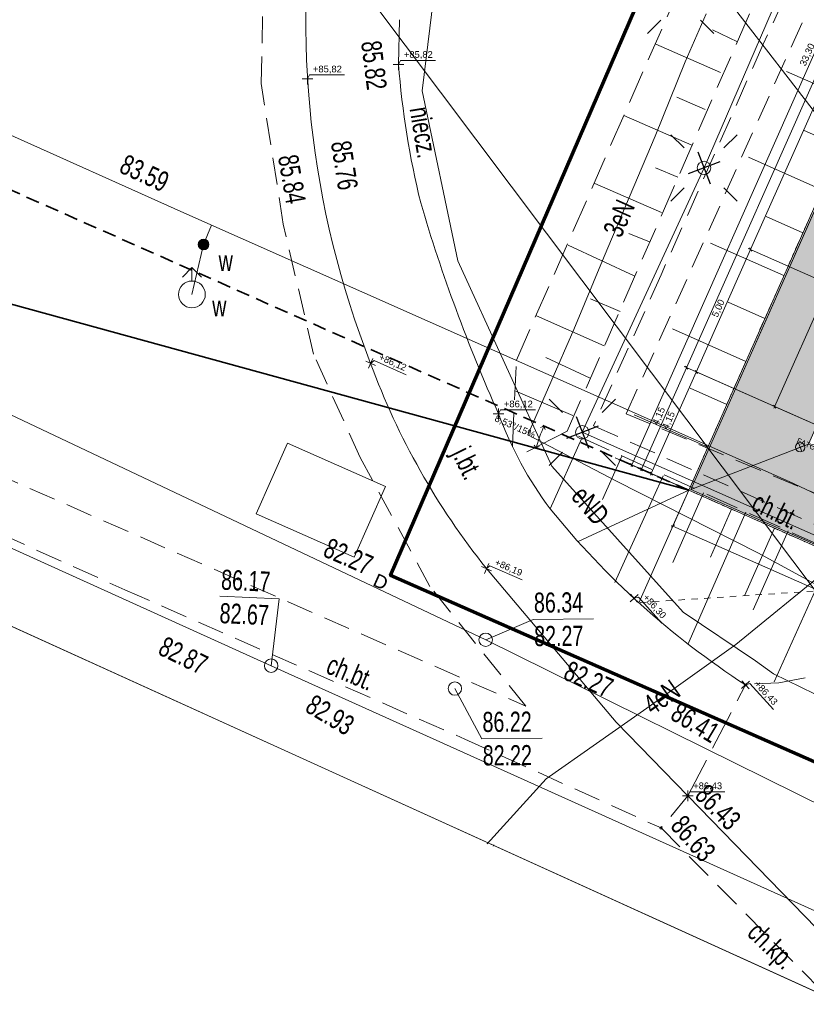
# Model space of a CAD drawing. Header units: metres. Extents: x -1013 to 1493497, y -5789518 to 1032.
# Tile 25 of 73: x -43 to -14, y -25 to 11. Entities that reach past the tile are written whole.
import ezdxf
from ezdxf.xclip import XClip

# ---------------------------------------------------------------- set-up
doc = ezdxf.new("R2010")
doc.units = ezdxf.units.M
doc.header["$MEASUREMENT"] = 0
doc.header["$XCLIPFRAME"] = 0
for name, pattern in [('2_BUBZ02', [1.75, 1.25, -0.5]), ('2_KTCR02', [1.5, 1, -0.5]), ('2_KTJZ01', [2, 1.5, -0.5]), ('Kropki i Kreski', [0.72, 0.36, -0.18, 0, -0.18]), ('Przerywana', [0.48, 0.24, -0.24]), ('Przerywana długa', [0.78, 0.5, -0.28])]:
    doc.linetypes.add(name, pattern=pattern)
for name, color, linetype, lineweight in [('130-Z Teren1', 7, 'Continuous', 13), ('130-Z Teren114', 113, 'Continuous', 25), ('310-W Oświetlenie1', 7, 'Continuous', 13), ('450-K Belki21', 37, 'Continuous', 5), ('450-K Belki69', 41, 'Continuous', 13), ('703-L Płaszczyzny podejścia 2D3', 152, 'Continuous', 30), ('703-L Płaszczyzny podejścia 2D38', 171, 'Continuous', 35), ('709-L Rzędne terenu25', 5, 'Continuous', 13), ('709-L Rzędne terenu85', 1, 'Continuous', 25), ('711-L Wymiary opisy1', 7, 'Continuous', 13), ('711-L Wymiary opisy85', 1, 'Continuous', 25), ('713-L Obiekty-budynki1', 7, 'Continuous', 13), ('718-L Elementy do rozbiórki85', 1, 'Continuous', 25), ('798-L Zakres inwestycji9', 142, 'Continuous', 70), ('810-G Ogólne2', 4, 'Continuous', 20), ('ex_02_DXF_MZ_500_4_BUBZ_D_L_17', 9, 'Continuous', 18), ('ex_02_DXF_MZ_500_4_Dzialki7', 9, 'Continuous', 18), ('ex_02_DXF_MZ_500_4_EGBB_L_17', 9, 'Continuous', 18), ('ex_02_DXF_MZ_500_4_EGBC_L_07', 9, 'Continuous', 18), ('ex_02_DXF_MZ_500_4_KTCR_D_L_17', 9, 'Continuous', 18), ('ex_02_DXF_MZ_500_4_KTCR_E_T_17', 9, 'Continuous', 18), ('ex_02_DXF_MZ_500_4_KTCR_L_17', 9, 'Continuous', 18), ('ex_02_DXF_MZ_500_4_KTJZ_E_T_07', 9, 'Continuous', 18), ('ex_02_DXF_MZ_500_4_KTJZ_L_07', 9, 'Continuous', 18), ('ex_02_DXF_MZ_500_4_KTKR_D_L_07', 9, 'Continuous', 18), ('ex_02_DXF_MZ_500_4_KTKR_L_07', 9, 'Continuous', 18), ('ex_02_DXF_MZ_500_4_RTPW_T_17', 9, 'Continuous', 18), ('ex_02_DXF_MZ_500_4_SUPE_D_L_31', 9, 'Continuous', 18), ('ex_02_DXF_MZ_500_4_SUPE_E_T_31', 9, 'Continuous', 18), ('ex_02_DXF_MZ_500_4_SUPK_D_L_434', 9, 'Continuous', 18), ('ex_02_DXF_MZ_500_4_SUPW_D_L_05', 9, 'Continuous', 18), ('ex_02_DXF_MZ_500_4_SUSM_D_T_07', 9, 'Continuous', 18), ('ex_02_DXF_MZ_500_4_SUSM_D_T_37', 9, 'Continuous', 18), ('ex_02_DXF_MZ_500_4_SUTK_T_034', 9, 'Continuous', 18), ('ex_02_DXF_MZ_500_4_SUTW_T_05', 9, 'Continuous', 18), ('ex_02_DXF_MZ_500_4_SUUK_D_T_234', 9, 'Continuous', 18), ('ex_02_DXF_MZ_500_4_SUUW_D_T_07', 9, 'Continuous', 18), ('ex_02_DXF_MZ_500_4_SUUW_D_T_77', 9, 'Continuous', 18), ('ex_02_DXF_MZ_500_4_SUUW_E_T_117', 9, 'Continuous', 18), ('ex_02_DXF_MZ_500_4_SUUW_E_T_57', 9, 'Continuous', 18)]:
    doc.layers.add(name, color=color, linetype=linetype, lineweight=lineweight)
for name, color, linetype in [('700-L Mapa 1_100 dwg', 7, 'Continuous'), ('711-L Wymiary opisy', 7, 'Continuous'), ('724-L Tabliczki_ znaki', 7, 'Continuous')]:
    doc.layers.add(name, color=color, linetype=linetype)
doc.styles.add('STYL_AUTOMATYCZNY_1', font='arial.ttf')
doc.styles.add('STYL_AUTOMATYCZNY_2', font='arial.ttf')
doc.styles.add('STYL_AUTOMATYCZNY_3', font='ARIALN.TTF')
doc.styles.add('STYL_AUTOMATYCZNY_4', font='arial.ttf', dxfattribs={"width": 0.7})
doc.linetypes.add('Linia z krzyżyków', pattern='A,0,[1,88_A.L.03 Sytuacja 1_1001.Shx,S=0.015873,R=0,X=0,Y=0],-2,0', length=2)
doc.dimstyles.new('STYL_AUTOMATYCZNY__1', dxfattribs={"dimtxt": 0.25, "dimasz": 0.095, "dimexe": 0.18, "dimexo": 0.3, "dimgap": 0, "dimtad": 1, "dimzin": 0, "dimdsep": 46, "dimtxsty": 'STYL_AUTOMATYCZNY_2', "dimblk": 'ARROWHEAD_2', "dimblk1": 'ARROWHEAD_2', "dimblk2": 'ARROWHEAD_2', "dimcen": 0.09, "dimclrd": 7, "dimclre": 7, "dimclrt": 1, "dimazin": 0, "dimtfac": 1, "dimtdec": 4, "dimtmove": 0, "dimatfit": 3, "dimfxl": 1, "dimtolj": 1, "dimtzin": 0, "dimarcsym": 0})
doc.dimstyles.new('STYL_AUTOMATYCZNY__2', dxfattribs={"dimtxt": 0.35, "dimasz": 0.095, "dimexe": 0.18, "dimexo": 0.3, "dimgap": 0, "dimtad": 1, "dimzin": 0, "dimdsep": 46, "dimtxsty": 'STYL_AUTOMATYCZNY_2', "dimblk": 'ARROWHEAD_2', "dimblk1": 'ARROWHEAD_2', "dimblk2": 'ARROWHEAD_2', "dimcen": 0.09, "dimclrd": 7, "dimclre": 7, "dimclrt": 1, "dimazin": 0, "dimtfac": 1, "dimtdec": 4, "dimtmove": 0, "dimatfit": 3, "dimfxl": 1, "dimtolj": 1, "dimtzin": 0, "dimarcsym": 0})
doc.dimstyles.new('STYL_AUTOMATYCZNY__3', dxfattribs={"dimtxt": 0.25, "dimasz": 0.183575, "dimexe": 0.18, "dimexo": 0.04, "dimgap": 0, "dimtad": 1, "dimzin": 0, "dimdsep": 46, "dimtxsty": 'STYL_AUTOMATYCZNY_2', "dimblk": 'ARROWHEAD_8', "dimblk1": 'ARROWHEAD_8', "dimblk2": 'ARROWHEAD_8', "dimcen": 0.09, "dimclrd": 7, "dimclre": 7, "dimclrt": 7, "dimazin": 0, "dimtfac": 1, "dimtdec": 4, "dimtmove": 2, "dimatfit": 3, "dimfxl": 1, "dimtolj": 1, "dimtzin": 0, "dimarcsym": 0})
picture_1 = doc.add_image_def('image1.png', size_in_pixel=(760, 548))

# ---------------------------------------------------------------- blocks, each defined once
blk = doc.blocks.new('*D14')
at = {"layer": '711-L Wymiary opisy1', "color": 7, "linetype": 'Continuous', "lineweight": 13}
for p, q in [((-6.883, 25.249), (-6.968, 25.365)), ((-6.901, 25.363), (-6.926, 25.307)), ((-6.926, 25.307), (-20.416, -5.138)), ((-7.011, 25.345), (-5.07, 24.485)), ((-20.502, -5.1), (-18.561, -5.96)), ((-20.459, -5.079), (-20.374, -5.196)), ((-20.416, -5.138), (-20.441, -5.194))]:
    blk.add_line(p, q, dxfattribs=at)
at = {"layer": '711-L Wymiary opisy85', "color": 1, "lineweight": 25, "insert": (-13.891, 9.713), "char_height": 0.25, "attachment_point": 7, "rotation": 66.1008, "style": 'STYL_AUTOMATYCZNY_2'}
blk.add_mtext('\\A1;{\\pql;\\fArial|b0|i0|c238|p0;\\W1.000000;33,30}', dxfattribs=at)
blk = doc.blocks.new('ARROWHEAD_2')
at = {"color": 0, "linetype": 'Continuous', "lineweight": 0}
for p, q in [((0, 0), (-1, 0)), ((-0.38, -0.66), (0.38, 0.66))]:
    blk.add_line(p, q, dxfattribs=at)
blk = doc.blocks.new('*D15')
at = {"layer": '711-L Wymiary opisy1', "color": 7, "linetype": 'Continuous', "lineweight": 13}
for p, q in [((-6.56, 25.145), (-18.369, -1.506)), ((-6.646, 25.183), (-5.07, 24.485)), ((-6.517, 25.087), (-6.603, 25.203)), ((-6.535, 25.201), (-6.56, 25.145)), ((-18.455, -1.468), (-13.085, -3.847)), ((-18.327, -1.564), (-18.412, -1.447))]:
    blk.add_line(p, q, dxfattribs=at)
at = {"layer": '711-L Wymiary opisy85', "color": 1, "lineweight": 25, "insert": (-12.684, 11.448), "char_height": 0.25, "attachment_point": 7, "rotation": 66.1008, "style": 'STYL_AUTOMATYCZNY_2'}
blk.add_mtext('\\A1;{\\pql;\\fArial|b0|i0|c238|p0;\\W1.000000;29,15}', dxfattribs=at)
blk = doc.blocks.new('*D16')
at = {"layer": '711-L Wymiary opisy1', "color": 7, "linetype": 'Continuous', "lineweight": 13}
for p, q in [((-18.455, -1.468), (-13.085, -3.847)), ((-18.327, -1.564), (-18.412, -1.447)), ((-18.369, -1.506), (-20.051, -5.3)), ((-20.136, -5.262), (-18.561, -5.96)), ((-20.093, -5.241), (-20.008, -5.358)), ((-20.051, -5.3), (-20.076, -5.356))]:
    blk.add_line(p, q, dxfattribs=at)
at = {"layer": '711-L Wymiary opisy85', "color": 1, "lineweight": 25, "insert": (-19.391, -3.687), "char_height": 0.25, "attachment_point": 7, "rotation": 66.1008, "style": 'STYL_AUTOMATYCZNY_2'}
blk.add_mtext('\\A1;{\\pql;\\fArial|b0|i0|c238|p0;\\W1.000000;4,15}', dxfattribs=at)
blk = doc.blocks.new('*D18')
at = {"layer": '711-L Wymiary opisy1', "color": 7, "linetype": 'Continuous', "lineweight": 13}
for p, q in [((-6.194, 24.983), (-9.901, 16.618)), ((-9.901, 16.618), (-15.978, 2.904)), ((-9.987, 16.656), (-0.411, 12.412)), ((-9.859, 16.559), (-9.944, 16.676)), ((-16.064, 2.942), (-6.488, -1.302)), ((-15.936, 2.845), (-16.021, 2.962))]:
    blk.add_line(p, q, dxfattribs=at)
at = {"layer": '711-L Wymiary opisy85', "color": 1, "lineweight": 25, "insert": (-13.159, 9.389), "char_height": 0.25, "attachment_point": 7, "rotation": 66.1008, "style": 'STYL_AUTOMATYCZNY_2'}
blk.add_mtext('\\A1;{\\pql;\\fArial|b0|i0|c238|p0;\\W1.000000;15,00}', dxfattribs=at)
blk = doc.blocks.new('*D19')
at = {"layer": '711-L Wymiary opisy1', "color": 7, "linetype": 'Continuous', "lineweight": 13}
for p, q in [((-15.936, 2.845), (-16.021, 2.962)), ((-15.978, 2.904), (-18.004, -1.668)), ((-18.004, -1.668), (-19.685, -5.462)), ((-18.089, -1.63), (-13.085, -3.847)), ((-17.961, -1.726), (-18.046, -1.609))]:
    blk.add_line(p, q, dxfattribs=at)
at = {"layer": '711-L Wymiary opisy85', "color": 1, "lineweight": 25, "insert": (-17.172, 0.333), "char_height": 0.25, "attachment_point": 7, "rotation": 66.1008, "style": 'STYL_AUTOMATYCZNY_2'}
blk.add_mtext('\\A1;{\\pql;\\fArial|b0|i0|c238|p0;\\W1.000000;5,00}', dxfattribs=at)
blk = doc.blocks.new('*D20')
at = {"layer": '711-L Wymiary opisy1', "color": 7, "linetype": 'Continuous', "lineweight": 13}
for p, q in [((-18.004, -1.668), (-19.685, -5.462)), ((-17.961, -1.726), (-18.046, -1.609)), ((-19.771, -5.424), (-18.561, -5.96)), ((-19.728, -5.403), (-19.643, -5.52)), ((-19.685, -5.462), (-19.71, -5.518))]:
    blk.add_line(p, q, dxfattribs=at)
at = {"layer": '711-L Wymiary opisy85', "color": 1, "lineweight": 25, "insert": (-19.025, -3.849), "char_height": 0.25, "attachment_point": 7, "rotation": 66.1008, "style": 'STYL_AUTOMATYCZNY_2'}
blk.add_mtext('\\A1;{\\pql;\\fArial|b0|i0|c238|p0;\\W1.000000;4,15}', dxfattribs=at)
blk = doc.blocks.new('*D21')
at = {"layer": '711-L Wymiary opisy1', "color": 7, "linetype": 'Continuous', "lineweight": 13}
for p, q in [((-18.916, -7.502), (-18.408, -6.356)), ((-18.82, -7.374), (-18.936, -7.459)), ((-18.934, -7.392), (-18.878, -7.417)), ((-18.878, -7.417), (-1.23, -15.237)), ((-1.171, -15.194), (-1.288, -15.279))]:
    blk.add_line(p, q, dxfattribs=at)
at = {"layer": '711-L Wymiary opisy85', "color": 1, "lineweight": 25, "insert": (-10.426, -11.107), "char_height": 0.25, "attachment_point": 7, "rotation": 336.1008, "style": 'STYL_AUTOMATYCZNY_2'}
blk.add_mtext('\\A1;{\\pql;\\fArial|b0|i0|c238|p0;\\W1.000000;19,30}', dxfattribs=at)
blk = doc.blocks.new('*D22')
at = {"layer": '711-L Wymiary opisy1', "color": 7, "linetype": 'Continuous', "lineweight": 13}
for p, q in [((-18.878, -7.417), (-1.23, -15.237)), ((-1.268, -15.323), (-0.76, -14.176)), ((0.561, -16.133), (1.069, -14.986)), ((-1.171, -15.194), (-1.288, -15.279)), ((-1.23, -15.237), (0.599, -16.047)), ((0.657, -16.005), (0.541, -16.09)), ((0.599, -16.047), (11.567, -20.907))]:
    blk.add_line(p, q, dxfattribs=at)
at = {"layer": '711-L Wymiary opisy85', "color": 1, "lineweight": 25, "insert": (-0.6, -15.461), "char_height": 0.25, "attachment_point": 7, "rotation": 336.1008, "style": 'STYL_AUTOMATYCZNY_2'}
blk.add_mtext('\\A1;{\\pql;\\fArial|b0|i0|c238|p0;\\W1.000000;2,00}', dxfattribs=at)
blk = doc.blocks.new('*D59')
at = {"layer": '711-L Wymiary opisy1', "color": 7, "linetype": 'Continuous', "lineweight": 13}
for p, q in [((-4.956, 19.895), (-15.084, -2.962)), ((-5.041, 19.933), (-2.957, 19.009)), ((-4.913, 19.837), (-4.998, 19.953)), ((-4.931, 19.951), (-4.956, 19.895)), ((-15.17, -2.924), (-13.085, -3.847)), ((-15.126, -2.903), (-15.041, -3.02)), ((-15.084, -2.962), (-15.109, -3.017))]:
    blk.add_line(p, q, dxfattribs=at)
at = {"layer": '711-L Wymiary opisy85', "color": 1, "lineweight": 25, "insert": (-10.327, 7.946), "char_height": 0.35, "attachment_point": 7, "rotation": 66.1008, "style": 'STYL_AUTOMATYCZNY_2'}
blk.add_mtext('\\A1;{\\pql;\\fArial|b0|i0|c238|p0;\\W1.000000;25,00}', dxfattribs=at)
blk = doc.blocks.new('*D60')
at = {"layer": '711-L Wymiary opisy1', "color": 7, "linetype": 'Continuous', "lineweight": 13}
for p, q in [((-23.688, -3.688), (-23.815, -3.738)), ((-23.688, -3.688), (-23.638, -3.815)), ((-23.983, -4.516), (-24.05, -4.396)), ((-23.983, -4.516), (-23.864, -4.449))]:
    blk.add_line(p, q, dxfattribs=at)
blk.add_arc((-18.286, -6.082), 5.908, 156.1008, 164.6316, dxfattribs=at)
at = {"layer": '711-L Wymiary opisy1', "color": 7, "lineweight": 13, "insert": (-25.573, -3.532), "char_height": 0.25, "attachment_point": 7, "rotation": 336.1008, "style": 'STYL_AUTOMATYCZNY_2'}
blk.add_mtext('\\A1;{\\pql;\\fArial|b0|i0|c238|p0;\\W1.000000;8,53°/15%}', dxfattribs=at)
blk = doc.blocks.new('ARROWHEAD_8')
at = {"color": 0, "linetype": 'Continuous', "lineweight": 0}
blk.add_line((0, 0), (-1, 0), dxfattribs=at)
at = {"color": 0, "linetype": 'Continuous', "lineweight": 0, "flags": 128}
blk.add_lwpolyline([(-0.525, 0.525), (0, 0), (-0.525, -0.525)], dxfattribs=at)
blk = doc.blocks.new('Rysunek_1_4', base_point=(-51.91, -72.413))
at = {"layer": 'ex_02_DXF_MZ_500_4_BUBZ_D_L_17', "color": 9, "linetype": '2_BUBZ02', "lineweight": 18}
for p, q in [((-22.82, -3.876), (-9.558, 26.527)), ((-24.714, -1.229), (-17.546, 15.132)), ((-24.866, -4.457), (-24.714, -1.229)), ((-8.501, -10.343), (-22.82, -3.876))]:
    blk.add_line(p, q, dxfattribs=at)
at = {"layer": 'ex_02_DXF_MZ_500_4_BUBZ_D_L_17', "color": 9, "linetype": 'Continuous', "lineweight": 18}
for p, q in [((-16.464, 10.658), (-17.404, 11.111)), ((-17.104, 9.512), (-19.513, 10.568)), ((-17.673, 8.128), (-18.733, 8.597)), ((-18.175, 6.796), (-20.704, 7.902)), ((-18.694, 5.6), (-19.532, 5.951)), ((-19.298, 4.284), (-21.793, 5.373)), ((-19.751, 3.19), (-20.52, 3.508)), ((-20.321, 1.925), (-22.782, 3.067)), ((-20.84, 0.593), (-21.95, 1.062)), ((-21.444, -0.689), (-23.973, 0.435)), ((-21.964, -1.902), (-23.621, -1.13)), ((-22.618, -3.287), (-24.737, -2.382)), ((-22.82, -3.876), (-24.329, -4.644)), ((-22.272, -4.136), (-23.458, -6.778)), ((-20.785, -4.807), (-21.506, -6.43)), ((-19.246, -5.546), (-21.041, -9.527)), ((-17.743, -6.182), (-18.883, -8.78)), ((-16.153, -6.904), (-18.316, -11.842)), ((-14.581, -7.591), (-15.889, -10.547)), ((-12.923, -8.38), (-15.104, -13.233))]:
    blk.add_line(p, q, dxfattribs=at)
at = {"layer": 'ex_02_DXF_MZ_500_4_Dzialki7', "color": 9, "linetype": 'Continuous', "lineweight": 18}
for p, q in [((-28.59, 27.463), (-4.54, -3.697)), ((-30.9, 13.243), (13.78, -46.247))]:
    blk.add_line(p, q, dxfattribs=at)
at = {"layer": 'ex_02_DXF_MZ_500_4_EGBB_L_17', "color": 9, "linetype": 'Continuous', "lineweight": 18}
blk.add_line((-59.98, -3.697), (-7.85, -27.397), dxfattribs=at)
at = {"layer": 'ex_02_DXF_MZ_500_4_EGBC_L_07', "color": 9, "linetype": 'Continuous', "lineweight": 18}
blk.add_line((-59.98, -3.697), (-7.85, -27.397), dxfattribs=at)
at = {"layer": 'ex_02_DXF_MZ_500_4_KTCR_D_L_17', "color": 9, "linetype": '2_KTCR02', "lineweight": 18}
for p, q in [((-11.616, 19.106), (-15.508, 10.574)), ((-20.617, -3.226), (-12.593, 14.629)), ((-34.24, 9.108), (-34.18, 11.919)), ((-15.508, 10.574), (-19.318, 1.961)), ((-33.413, 3.853), (-34.24, 9.108)), ((-32.289, -0.999), (-33.413, 3.853)), ((-19.318, 1.961), (-21.84, -3.671)), ((-55.224, -0.581), (-24.366, -14.145)), ((-30.542, -4.857), (-32.289, -0.999)), ((-7.312, -8.844), (-20.617, -3.226)), ((-21.84, -3.671), (-8.087, -9.816)), ((-52.19, -3.998), (-39.327, -9.795)), ((-27.948, -9.67), (-30.542, -4.857)), ((-39.327, -9.795), (-26.641, -15.375)), ((-24.366, -14.145), (-27.948, -9.67)), ((-14.932, -13.271), (-11.242, -12.576)), ((-15.831, -13.305), (-14.932, -13.271)), ((-26.641, -15.375), (-19.32, -18.687))]:
    blk.add_line(p, q, dxfattribs=at)
at = {"layer": 'ex_02_DXF_MZ_500_4_KTCR_L_17', "color": 9, "linetype": '2_KTCR02', "lineweight": 18}
for p, q in [((-18.32, -17.487), (-19.32, -18.687)), ((-19.32, -18.687), (-13.01, -25.087))]:
    blk.add_line(p, q, dxfattribs=at)
at = {"layer": 'ex_02_DXF_MZ_500_4_KTJZ_L_07', "color": 9, "linetype": '2_KTJZ01', "lineweight": 18}
blk.add_line((-18.32, -17.487), (-16.17, -13.347), dxfattribs=at)
at = {"layer": 'ex_02_DXF_MZ_500_4_KTKR_D_L_07', "color": 9, "linetype": 'Continuous', "lineweight": 18}
for p, q in [((-29.115, 9.814), (-29.076, 11.484)), ((-20.992, -14.742), (-25.832, -9.005)), ((-18.32, -17.487), (-20.992, -14.742))]:
    blk.add_line(p, q, dxfattribs=at)
for centre, radius, start, end in [((2.487, 11.454), 35.063, 171.0099, 201.4091), ((2.568, 12.235), 31.775, 184.3696, 193.8116), ((31.953, 22.386), 62.798, 196.40569, 204.07438), ((-4.458, 8.111), 27.383, 200.2015, 218.6876), ((-12.163, 1.649), 14.092, 200.2595, 216.7241), ((0.994, 13.021), 31.463, 218.9973, 236.9383)]:
    blk.add_arc(centre, radius, start, end, dxfattribs=at)
at = {"layer": 'ex_02_DXF_MZ_500_4_KTKR_L_07', "color": 9, "linetype": 'Continuous', "lineweight": 18}
blk.add_line((-12.31, -23.677), (-18.32, -17.487), dxfattribs=at)
at = {"layer": 'ex_02_DXF_MZ_500_4_RTPW_T_17', "color": 9, "linetype": 'Continuous', "lineweight": 18}
for centre in [(-16.17, -13.347), (-18.32, -17.487), (-19.32, -18.687)]:
    blk.add_circle(centre, 0.045, dxfattribs=at)
at = {"layer": 'ex_02_DXF_MZ_500_4_SUPE_D_L_31', "color": 9, "linetype": 'Continuous', "lineweight": 18}
for p, q in [((-17.717, 5.954), (-13.397, 15.945)), ((-28.228, 8.83), (-27.547, 14.466)), ((-18.424, 9.909), (-17.637, 11.705)), ((-19.545, 7.131), (-18.424, 9.909)), ((-26.903, 2.479), (-28.228, 8.83)), ((-21.444, 2.647), (-19.545, 7.131)), ((-22.258, -3.919), (-17.717, 5.954)), ((-22.575, -0.081), (-21.444, 2.647)), ((-23.399, -5.187), (-26.903, 2.479)), ((-24.287, -4.013), (-22.575, -0.081)), ((-20.985, -5.74), (-24.287, -4.013)), ((-12.266, -8.349), (-22.258, -3.919)), ((-18.5, -10.633), (-23.399, -5.187)), ((-15.715, -8.423), (-20.985, -5.74)), ((-16.531, -11.839), (-12.266, -8.349)), ((-13.447, -9.648), (-15.715, -8.423)), ((-15.797, -12.454), (-18.5, -10.633)), ((-19.845, -14.213), (-16.531, -11.839)), ((-15.124, -12.93), (-15.797, -12.454)), ((-11.581, -14.675), (-15.124, -12.93)), ((-23.607, -16.85), (-19.845, -14.213)), ((-25.81, -19.275), (-23.607, -16.85)), ((-25.79, -19.245), (-25.81, -19.275)), ((-25.56, -19.324), (-25.589, -19.374))]:
    blk.add_line(p, q, dxfattribs=at)
at = {"layer": 'ex_02_DXF_MZ_500_4_SUPK_D_L_434', "color": 9, "linetype": 'Continuous', "lineweight": 18}
for p, q in [((-61.688, -0.036), (-33.867, -12.631)), ((-43.845, -3.141), (-25.863, -11.665)), ((-25.863, -11.665), (10.37, -29.587)), ((-33.867, -12.631), (4.257, -29.825))]:
    blk.add_line(p, q, dxfattribs=at)
at = {"layer": 'ex_02_DXF_MZ_500_4_SUPW_D_L_05', "color": 9, "linetype": 'Continuous', "lineweight": 18}
for p, q in [((-37.126, 4.277), (-52.456, 11.14)), ((-14.544, -5.755), (-37.126, 4.277)), ((-36.093, 3.818), (-36.388, 3.092)), ((-36.388, 3.092), (-36.825, 1.229)), ((1.45, -13.313), (-14.544, -5.755))]:
    blk.add_line(p, q, dxfattribs=at)
at = {"layer": 'ex_02_DXF_MZ_500_4_SUSM_D_T_07', "color": 9, "linetype": 'Continuous', "lineweight": 18}
for p, q in [((-19.333, 11.466), (-19.828, 10.971)), ((-17.848, 11.466), (-17.353, 10.971)), ((-18.459, 6.696), (-18.954, 7.191)), ((-16.974, 6.696), (-16.479, 7.191)), ((-18.459, 5.211), (-18.954, 4.716)), ((-16.974, 5.211), (-16.479, 4.716)), ((-23, -3.176), (-23.495, -2.682)), ((-21.515, -3.176), (-21.02, -2.682)), ((-23, -4.661), (-23.495, -5.156)), ((-21.515, -4.661), (-21.02, -5.156))]:
    blk.add_line(p, q, dxfattribs=at)
at = {"layer": 'ex_02_DXF_MZ_500_4_SUSM_D_T_37', "color": 9, "linetype": 'Continuous', "lineweight": 18}
for centre in [(-17.717, 5.954), (-22.258, -3.919)]:
    blk.add_circle(centre, 0.25, dxfattribs=at)
at = {"layer": 'ex_02_DXF_MZ_500_4_SUTK_T_034', "color": 9, "linetype": 'Continuous', "lineweight": 18}
for p, q in [((-35.788, -10.038), (-33.565, -10.139)), ((-33.867, -12.631), (-33.565, -10.139)), ((-25.863, -11.665), (-24.089, -10.903)), ((-24.089, -10.903), (-21.836, -10.887)), ((-27.011, -13.483), (-26.007, -15.356)), ((-26.007, -15.356), (-23.755, -15.341))]:
    blk.add_line(p, q, dxfattribs=at)
at = {"layer": 'ex_02_DXF_MZ_500_4_SUUK_D_T_234', "color": 9, "linetype": 'Continuous', "lineweight": 18}
for centre in [(-25.863, -11.665), (-33.867, -12.631), (-27.011, -13.483)]:
    blk.add_circle(centre, 0.25, dxfattribs=at)
at = {"layer": 'ex_02_DXF_MZ_500_4_SUUW_D_T_07', "color": 9, "linetype": 'Continuous', "lineweight": 18}
for p, q in [((-36.825, 2.229), (-37.178, 1.875)), ((-36.825, 2.229), (-36.471, 1.875)), ((-36.825, 1.729), (-36.825, 2.229))]:
    blk.add_line(p, q, dxfattribs=at)
blk.add_circle((-36.825, 1.229), 0.5, dxfattribs=at)
at = {"layer": 'ex_02_DXF_MZ_500_4_SUUW_D_T_77', "color": 9, "linetype": 'Continuous', "lineweight": 18}
for radius in [0.2, 0.175, 0.15, 0.125, 0.1, 0.075, 0.05, 0.025, 0.00715]:
    blk.add_circle((-36.388, 3.092), radius, dxfattribs=at)
at = {"layer": 'ex_02_DXF_MZ_500_4_KTCR_E_T_17', "color": 9, "linetype": 'Continuous', "lineweight": 18, "char_height": 0.75, "attachment_point": 4, "style": 'STYL_AUTOMATYCZNY_4'}
for s, insert, rotation in [('\\A1;{\\pql;\\fArial|b0|i0|c238|p0;\\W0.700000;ch.bt.}', (-15.841, -6.456), 333.8377), ('\\A1;{\\pql;\\fArial|b0|i0|c238|p0;\\W0.700000;ch.bt.}', (-31.729, -12.546), 337.2296), ('\\A1;{\\pql;\\fArial|b0|i0|c238|p0;\\W0.700000;ch.kp.}', (-15.971, -22.475), 315.7015)]:
    blk.add_mtext(s, dxfattribs=dict(at, insert=insert, rotation=rotation))
at = {"layer": 'ex_02_DXF_MZ_500_4_KTJZ_E_T_07', "color": 9, "linetype": 'Continuous', "lineweight": 18, "insert": (-27.348, -4.802), "char_height": 0.75, "attachment_point": 7, "rotation": 296.0754, "style": 'STYL_AUTOMATYCZNY_4'}
blk.add_mtext('\\A1;{\\pql;\\fArial|b0|i0|c238|p0;\\W0.700000;j.bt.}', dxfattribs=at)
at = {"layer": 'ex_02_DXF_MZ_500_4_RTPW_T_17', "color": 9, "linetype": 'Continuous', "lineweight": 18, "char_height": 0.75, "style": 'STYL_AUTOMATYCZNY_4'}
for s, insert, attachment_point, rotation in [('\\A1;{\\pql;\\fArial|b0|i0|c238|p0;\\W0.700000;85.82}', (-29.768, 10.74), 1, 277.1128), ('\\A1;{\\pql;\\fArial|b0|i0|c238|p0;\\W0.700000;85.76}', (-30.901, 7.012), 1, 278.9327), ('\\A1;{\\pql;\\fArial|b0|i0|c238|p0;\\W0.700000;85.84}', (-32.877, 6.498), 1, 279.8627), ('\\A1;{\\pql;\\fArial|b0|i0|c238|p0;\\W0.700000;86.41}', (-18.636, -13.959), 1, 329.0989), ('\\A1;{\\pql;\\fArial|b0|i0|c238|p0;\\W0.700000;86.43}', (-18.109, -17.528), 7, 314.5993), ('\\A1;{\\pql;\\fArial|b0|i0|c238|p0;\\W0.700000;86.63}', (-19.014, -18.65), 7, 311.5664)]:
    blk.add_mtext(s, dxfattribs=dict(at, insert=insert, attachment_point=attachment_point, rotation=rotation))
at = {"layer": 'ex_02_DXF_MZ_500_4_SUPE_E_T_31', "color": 9, "linetype": 'Continuous', "lineweight": 18, "char_height": 0.75, "attachment_point": 4, "style": 'STYL_AUTOMATYCZNY_4'}
for s, insert, rotation in [('\\A1;{\\pql;\\fArial|b0|i0|c238|p0;\\W0.700000;niecz.}', (-28.341, 8.224), 279.2827), ('\\A1;{\\pql;\\fArial|b0|i0|c238|p0;\\W0.700000;3eN }', (-21.16, 3.454), 65.9631), ('\\A1;{\\pql;\\fArial|b0|i0|c238|p0;\\W0.700000;eND }', (-22.433, -6.091), 310.2126), ('\\A1;{\\pql;\\fArial|b0|i0|c238|p0;\\W0.700000;4eN }', (-19.846, -14.195), 35.2233)]:
    blk.add_mtext(s, dxfattribs=dict(at, insert=insert, rotation=rotation))
at = {"layer": 'ex_02_DXF_MZ_500_4_SUTK_T_034', "color": 9, "linetype": 'Continuous', "lineweight": 18, "char_height": 0.75, "style": 'STYL_AUTOMATYCZNY_4'}
for s, insert, attachment_point, rotation in [('\\A1;{\\pql;\\fArial|b0|i0|c238|p0;\\W0.700000;82.27}', (-31.825, -8.185), 4, 336.1728), ('\\A1;{\\pql;\\fArial|b0|i0|c238|p0;\\W0.700000;86.17}', (-35.713, -9.041), 1, 357.403), ('\\A1;{\\pql;\\fArial|b0|i0|c238|p0;\\W0.700000;86.34}', (-24.066, -9.902), 1, 0.4031), ('\\A1;{\\pql;\\fArial|b0|i0|c238|p0;\\W0.700000;82.67}', (-35.77, -10.289), 1, 357.403), ('\\A1;{\\pql;\\fArial|b0|i0|c238|p0;\\W0.700000;82.27}', (-24.057, -11.152), 1, 0.4031), ('\\A1;{\\pql;\\fArial|b0|i0|c238|p0;\\W0.700000;82.87}', (-37.97, -11.85), 4, 333.8327), ('\\A1;{\\pql;\\fArial|b0|i0|c238|p0;\\W0.700000;82.27}', (-22.862, -12.773), 4, 336.1328), ('\\A1;{\\pql;\\fArial|b0|i0|c238|p0;\\W0.700000;82.93}', (-32.454, -13.995), 4, 328.7927), ('\\A1;{\\pql;\\fArial|b0|i0|c238|p0;\\W0.700000;86.22}', (-25.985, -14.356), 1, 0.4031), ('\\A1;{\\pql;\\fArial|b0|i0|c238|p0;\\W0.700000;82.22}', (-25.976, -15.606), 1, 0.4031)]:
    blk.add_mtext(s, dxfattribs=dict(at, insert=insert, attachment_point=attachment_point, rotation=rotation))
at = {"layer": 'ex_02_DXF_MZ_500_4_SUTW_T_05', "color": 9, "linetype": 'Continuous', "lineweight": 18, "insert": (-39.426, 6.142), "char_height": 0.75, "attachment_point": 4, "rotation": 335.0527, "style": 'STYL_AUTOMATYCZNY_4'}
blk.add_mtext('\\A1;{\\pql;\\fArial|b0|i0|c238|p0;\\W0.700000;83.59}', dxfattribs=at)
at = {"layer": 'ex_02_DXF_MZ_500_4_SUUW_E_T_117', "color": 9, "linetype": 'Continuous', "lineweight": 18, "insert": (-36.066, 1.165), "char_height": 0.75, "attachment_point": 1, "style": 'STYL_AUTOMATYCZNY_4'}
blk.add_mtext('\\A1;{\\pql;\\fArial|b0|i0|c238|p0;\\W0.700000;w}', dxfattribs=at)
at = {"layer": 'ex_02_DXF_MZ_500_4_SUUW_E_T_57', "color": 9, "linetype": 'Continuous', "lineweight": 18, "insert": (-35.827, 2.856), "char_height": 0.75, "attachment_point": 1, "style": 'STYL_AUTOMATYCZNY_4'}
blk.add_mtext('\\A1;{\\pql;\\fArial|b0|i0|c238|p0;\\W0.700000;w}', dxfattribs=at)

msp = doc.modelspace()

# ---------------------------------------------------------------- hatches: boundary and pattern name
at = {"layer": '130-Z Teren114', "linetype": 'Continuous', "lineweight": 25}
h = msp.add_hatch(dxfattribs=at)
h.set_pattern_fill('trawa_0001', color=113, style=0, pattern_type=2)
h.set_pattern_definition([(336.1008, (-9.57525, 8.2698), (0.243077, 0.548556), [0.086603, -0.259808]), (336.1008, (-9.53843, 7.92533), (0.243077, 0.548556), [0.086603, -0.259808]), (276.1008, (-9.57525, 8.2698), (0.596602, 0.063767), [0.086603, -0.259808]), (276.1008, (-9.25854, 8.12944), (0.596602, 0.063767), [0.086603, -0.259808]), (36.1008, (-9.57525, 8.2698), (-0.353525, 0.484789), [0.086603, -0.259808]), (36.1008, (-9.25854, 8.12944), (-0.353525, 0.484789), [0.086603, -0.259808])])
h.paths.add_polyline_path([(-13.8136, -4.3557), (-3.0696, 19.8905), (-4.765, 24.2841), (-18.2071, -6.0511)])
h = msp.add_hatch(dxfattribs=at)
h.set_pattern_fill('trawa_0001', color=113, style=0, pattern_type=2)
h.set_pattern_definition([(246.101, (-2.19285, -10.86135), (-0.548556, 0.243077), [0.086603, -0.259808]), (246.101, (-2.5373, -10.89817), (-0.548556, 0.243077), [0.086603, -0.259808]), (186.101, (-2.19285, -10.86135), (-0.063767, 0.596602), [0.086603, -0.259808]), (186.101, (-2.3332, -11.17806), (-0.063767, 0.596602), [0.086603, -0.259808]), (306.101, (-2.19285, -10.86135), (0.484789, 0.353525), [0.086603, -0.259808]), (306.101, (-2.3332, -11.17806), (0.484789, 0.353525), [0.086603, -0.259808])])
h.paths.add_polyline_path([(-13.8136, -4.3557), (-18.2072, -6.0511), (-0.6686, -13.8228), (0.6805, -10.7783)])

# ---------------------------------------------------------------- linework, layer by layer
at = {"layer": '130-Z Teren1', "color": 7, "linetype": 'Continuous', "lineweight": 13, "flags": 128}
for points in [[(-13.8136, -4.3557), (-3.0696, 19.8905), (-4.765, 24.2841), (-18.2071, -6.0511)], [(-13.8136, -4.3557), (0.6805, -10.7783), (-0.6686, -13.8228), (-18.2072, -6.0511)]]:
    msp.add_lwpolyline(points, close=True, dxfattribs=at)
at = {"layer": '130-Z Teren1', "color": 7, "linetype": 'Continuous', "lineweight": 13}
for points in [[(-11.8959, 8.3396), (-14.6387, 9.555)], [(-12.606, 6.7373), (-13.9774, 7.345)], [(-13.316, 5.1349), (-16.0588, 6.3503)], [(-14.0261, 3.5325), (-15.3974, 4.1402)], [(-14.7361, 1.9302), (-17.4789, 3.1456)], [(-15.4461, 0.3278), (-16.8175, 0.9355)], [(-16.1562, -1.2745), (-18.899, -0.0592)], [(-16.8662, -2.8769), (-18.2376, -2.2692)], [(-17.5763, -4.4793), (-20.319, -3.2639)], [(-18.2863, -6.0816), (-21.0291, -4.8662)], [(-22.4168, -7.998), (-18.2863, -6.0816)], [(-18.2863, -6.0816), (-20.1467, -10.28)], [(-16.6863, -6.7906), (-17.4803, -8.5824)], [(-15.0864, -7.4996), (-16.2026, -10.0186)]]:
    msp.add_lwpolyline(points, dxfattribs=at)
at = {"layer": '130-Z Teren1', "color": 7, "linetype": 'Przerywana', "lineweight": 13}
msp.add_lwpolyline([(-10.2865, -9.6265), (-20.1467, -10.28)], dxfattribs=at)
at = {"layer": '310-W Oświetlenie1', "color": 7, "linetype": 'Continuous', "lineweight": 13}
for p, q in [((-14.0672, -4.6411), (-14.1932, -4.3146)), ((-14.2935, -4.5409), (-13.967, -4.4149))]:
    msp.add_line(p, q, dxfattribs=at)
at = {"layer": '310-W Oświetlenie1', "color": 7, "linetype": 'Continuous', "lineweight": 13, "flags": 128}
msp.add_lwpolyline([(-14.0593, -4.3179, 1), (-14.2011, -4.6379, 1)], format="xyb", close=True, dxfattribs=at)
at = {"layer": '450-K Belki21', "color": 37, "linetype": 'Continuous', "lineweight": 5}
for p, q in [((-18.2863, -6.0816), (-4.7955, 24.3632)), ((-18.2071, -6.0511), (-4.765, 24.2841)), ((-18.2863, -6.0816), (-0.6929, -13.8776)), ((-18.2071, -6.0511), (-0.6686, -13.8228))]:
    msp.add_line(p, q, dxfattribs=at)
at = {"layer": '450-K Belki69', "color": 41, "linetype": 'Kropki i Kreski', "lineweight": 13}
for q in [(-4.7955, 24.3632), (-0.6929, -13.8776)]:
    msp.add_line((-18.2863, -6.0816), q, dxfattribs=at)
at = {"layer": '703-L Płaszczyzny podejścia 2D3', "color": 152, "linetype": 'Continuous', "lineweight": 30}
msp.add_circle((8.2273, 10.355), 1021.6593, dxfattribs=at)
at = {"layer": '703-L Płaszczyzny podejścia 2D38', "color": 171, "linetype": 'Przerywana długa', "lineweight": 35}
msp.add_line((-18.2863, -6.0816), (-373.9333, 151.5134), dxfattribs=at)
at = {"layer": '703-L Płaszczyzny podejścia 2D38', "color": 171, "linetype": 'Continuous', "lineweight": 35}
msp.add_line((-18.2863, -6.0816), (-397.5726, 98.1664), dxfattribs=at)
at = {"layer": '709-L Rzędne terenu25', "color": 5, "linetype": 'Continuous', "lineweight": 13}
for p, q in [((-29.1147, 9.6141), (-29.1147, 10.0141)), ((-29.1147, 9.8141), (-29.0397, 9.9641)), ((-29.0397, 9.9641), (-27.7315, 9.9641)), ((-29.3147, 9.8141), (-28.9147, 9.8141)), ((-32.7077, 9.2712), (-32.3077, 9.2712)), ((-32.5077, 9.0712), (-32.5077, 9.4712)), ((-32.5077, 9.2712), (-32.4327, 9.4212)), ((-32.4327, 9.4212), (-31.1244, 9.4212)), ((-30.3392, -1.2633), (-29.9734, -1.4253)), ((-30.2373, -1.5272), (-30.0753, -1.1614)), ((-30.1563, -1.3443), (-30.027, -1.2375)), ((-30.027, -1.2375), (-28.8309, -1.7675)), ((-25.5827, -3.2309), (-25.1827, -3.2309)), ((-25.3827, -3.4309), (-25.3827, -3.0309)), ((-25.3827, -3.2309), (-25.3077, -3.0809)), ((-25.3077, -3.0809), (-23.9994, -3.0809)), ((-26.015, -8.9236), (-25.6492, -9.0856)), ((-25.9131, -9.1874), (-25.7511, -8.8217)), ((-25.8321, -9.0046), (-25.7028, -8.8978)), ((-25.7028, -8.8978), (-24.5067, -9.4278)), ((-20.4762, -10.2485), (-20.1799, -9.9798)), ((-20.4624, -9.966), (-20.1937, -10.2623)), ((-20.3281, -10.1142), (-20.1666, -10.069)), ((-20.1666, -10.069), (-19.2878, -11.0381)), ((-16.3179, -13.4814), (-16.0216, -13.2128)), ((-16.3041, -13.1989), (-16.0354, -13.4953)), ((-16.1697, -13.3471), (-16.0082, -13.3019)), ((-16.0082, -13.3019), (-15.1295, -14.271)), ((-18.5197, -17.4871), (-18.1197, -17.4871)), ((-18.3197, -17.6871), (-18.3197, -17.2871)), ((-18.3197, -17.4871), (-18.2447, -17.3371)), ((-18.2447, -17.3371), (-16.9365, -17.3371))]:
    msp.add_line(p, q, dxfattribs=at)
at = {"layer": '713-L Obiekty-budynki1', "color": 7, "linetype": 'Continuous', "lineweight": 13, "flags": 128}
msp.add_lwpolyline([(-82.3423, -53.0445), (-69.1797, -58.8771), (-54.6297, -26.2671), (-53.3297, -26.8171), (-51.9697, -23.6171), (-43.5997, -27.1671), (-30.2197, -33.7271), (-20.2767, -38.1212), (-20.0418, -37.6044), (-21.5444, -36.9214), (-17.9699, -29.0582), (-9.813, -32.7661), (-13.6224, -41.1461), (-10.4491, -42.5886), (-4.2797, -29.0171), (-59.9797, -3.6971)], close=True, dxfattribs=at)
at = {"layer": '718-L Elementy do rozbiórki85', "color": 1, "linetype": 'Continuous', "lineweight": 25}
for p, q in [((-17.9457, 6.5476), (-17.4875, 5.3601)), ((-17.1229, 6.183), (-18.3103, 5.7248)), ((-22.4867, -3.3253), (-22.0285, -4.5127)), ((-21.6638, -3.6899), (-22.8513, -4.1481))]:
    msp.add_line(p, q, dxfattribs=at)
at = {"layer": '798-L Zakres inwestycji9', "color": 142, "linetype": 'Linia z krzyżyków', "lineweight": 70}
msp.add_lwpolyline([(-11.8075, 31.551), (35.1463, 11.302), (17.379, -29.8973), (8.5903, -26.1071), (-4.6197, -20.1771), (-29.4088, -9.2634)], close=True, dxfattribs=at)
at = {"layer": '810-G Ogólne2', "color": 4, "linetype": 'Continuous', "lineweight": 20}
msp.add_lwpolyline([(-18.2863, -6.0816), (-4.7955, 24.3632), (25.6493, 10.8724), (12.1585, -19.5724)], close=True, dxfattribs=at)

# ---------------------------------------------------------------- block references
at = {"layer": '700-L Mapa 1_100 dwg', "color": 52, "linetype": 'Continuous', "lineweight": 25}
ref = msp.add_blockref('Rysunek_1_4', (-51.9097, -72.4133), dxfattribs=at)
XClip(ref).set_block_clipping_path([(-454.4097296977, -337.82710067), (350.5902703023, 193.0005136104)])

# ---------------------------------------------------------------- texts
at = {"layer": '310-W Oświetlenie1', "color": 7, "lineweight": 13, "insert": (-14.2396, -4.2094), "char_height": 0.2, "attachment_point": 4, "rotation": 336.10081, "style": 'STYL_AUTOMATYCZNY_3'}
msp.add_mtext('\\A1;{\\pql;\\fArial Narrow|b0|i0|c238|p0;\\W1.000000;FATO}', dxfattribs=at)
at = {"layer": '709-L Rzędne terenu85', "color": 1, "lineweight": 25, "char_height": 0.25, "attachment_point": 7, "style": 'STYL_AUTOMATYCZNY_2'}
for s, insert in [('\\A1;{\\pql;\\fArial|b0|i0|c238|p0;\\W1.000000;+85,82}', (-28.9147, 10.0141)), ('\\A1;{\\pql;\\fArial|b0|i0|c238|p0;\\W1.000000;+85,82}', (-32.3077, 9.4712)), ('\\A1;{\\pql;\\fArial|b0|i0|c238|p0;\\W1.000000;+86,12}', (-25.1827, -3.0309)), ('\\A1;{\\pql;\\fArial|b0|i0|c238|p0;\\W1.000000;+86,43}', (-18.1197, -17.2871))]:
    msp.add_mtext(s, dxfattribs=dict(at, insert=insert))
for s, insert, rotation in [('\\A1;{\\pql;\\fArial|b0|i0|c238|p0;\\W1.000000;+86,12}', (-29.8924, -1.2425), 336.10081), ('\\A1;{\\pql;\\fArial|b0|i0|c238|p0;\\W1.000000;+86,19}', (-25.5682, -8.9028), 336.10081), ('\\A1;{\\pql;\\fArial|b0|i0|c238|p0;\\W1.000000;+86,30}', (-20.0456, -10.128), 312.20162), ('\\A1;{\\pql;\\fArial|b0|i0|c238|p0;\\W1.000000;+86,43}', (-15.8872, -13.3609), 312.20162)]:
    msp.add_mtext(s, dxfattribs=dict(at, insert=insert, rotation=rotation))
at = {"layer": '798-L Zakres inwestycji9', "color": 142, "linetype": 'Continuous', "lineweight": 70, "insert": (-29.9079, -9.1673), "char_height": 0.5, "attachment_point": 1, "rotation": 336.10081, "style": 'STYL_AUTOMATYCZNY_1'}
msp.add_mtext('\\A1;{\\pql;\\fArial|b0|i0|c238|p0;\\W1.000000;D}', dxfattribs=at)

# ---------------------------------------------------------------- dimensions: what is measured, and where the dimension line sits
at = {"layer": '711-L Wymiary opisy', "color": 7, "linetype": 'Continuous', "lineweight": 13}
dim = msp.add_angular_dim_3p(base=(-23.8512, -4.0963), center=(-18.2863, -6.0816), p1=(-397.5726, 98.1664), p2=(-373.9333, 151.5134), text='8,53°/15%', dimstyle='STYL_AUTOMATYCZNY__3', dxfattribs=at)
dim.commit()
dim.dimension.update_dxf_attribs({"geometry": '*D60', "text_midpoint": (-24.7964, -3.7394), "dimtype": 165, "text_rotation": 336.10081})
for base, p1, p2, angle, dimstyle, picture, middle, turn in [((-20.4165, -5.1377), (-4.7955, 24.3632), (-18.2863, -6.0816), 246.10081, 'STYL_AUTOMATYCZNY__1', '*D14', (-13.8352, 10.1463), 66.10081), ((-18.3695, -1.5056), (-4.7955, 24.3632), (-12.8108, -3.9687), 246.10081, 'STYL_AUTOMATYCZNY__1', '*D15', (-12.6289, 11.8813), 66.10081), ((-15.9781, 2.9037), (-0.137, 12.2908), (-6.2139, -1.4231), 246.10081, 'STYL_AUTOMATYCZNY__1', '*D18', (-13.1038, 9.8222), 66.10081), ((-15.0839, -2.9615), (-2.6826, 18.8878), (-12.8108, -3.9687), 246.10081, 'STYL_AUTOMATYCZNY__2', '*D59', (-10.2495, 8.5529), 66.10081), ((-18.0038, -1.6676), (-6.2139, -1.4231), (-12.8108, -3.9687), 246.10081, 'STYL_AUTOMATYCZNY__1', '*D19', (-17.155, 0.6798), 66.10081), ((-20.0508, -5.2997), (-12.8108, -3.9687), (-18.2863, -6.0816), 246.10081, 'STYL_AUTOMATYCZNY__1', '*D16', (-19.3742, -3.3409), 66.10081), ((-19.6851, -5.4618), (-12.8108, -3.9687), (-18.2863, -6.0816), 246.10081, 'STYL_AUTOMATYCZNY__1', '*D20', (-19.0085, -3.503), 66.10081), ((-1.2296, -15.2369), (-18.2863, -6.0816), (-0.638, -13.9019), 336.10081, 'STYL_AUTOMATYCZNY__1', '*D21', (-9.9921, -11.1626), 336.10081), ((0.5989, -16.0471), (-0.638, -13.9019), (1.1905, -14.7122), 336.10081, 'STYL_AUTOMATYCZNY__1', '*D22', (-0.2536, -15.4779), 336.10081)]:
    dim = msp.add_linear_dim(base=base, p1=p1, p2=p2, angle=angle, dimstyle=dimstyle, dxfattribs=at)
    dim.commit()
    dim.dimension.update_dxf_attribs({"geometry": picture, "text_midpoint": middle, "dimtype": 160, "text_rotation": turn})

# ---------------------------------------------------------------- pictures from other files: only their frames are drawn
at = {"layer": '724-L Tabliczki_ znaki', "linetype": 'Continuous', "lineweight": 0}
image = msp.add_image(picture_1, insert=(-34.4214, -6.9582), size_in_units=(4, 2.8842), rotation=-23.89919, dxfattribs=at)
image.set_boundary_path([(-0.5, -0.5), (759.5, 547.5)])

doc.saveas('drawing.dxf')
